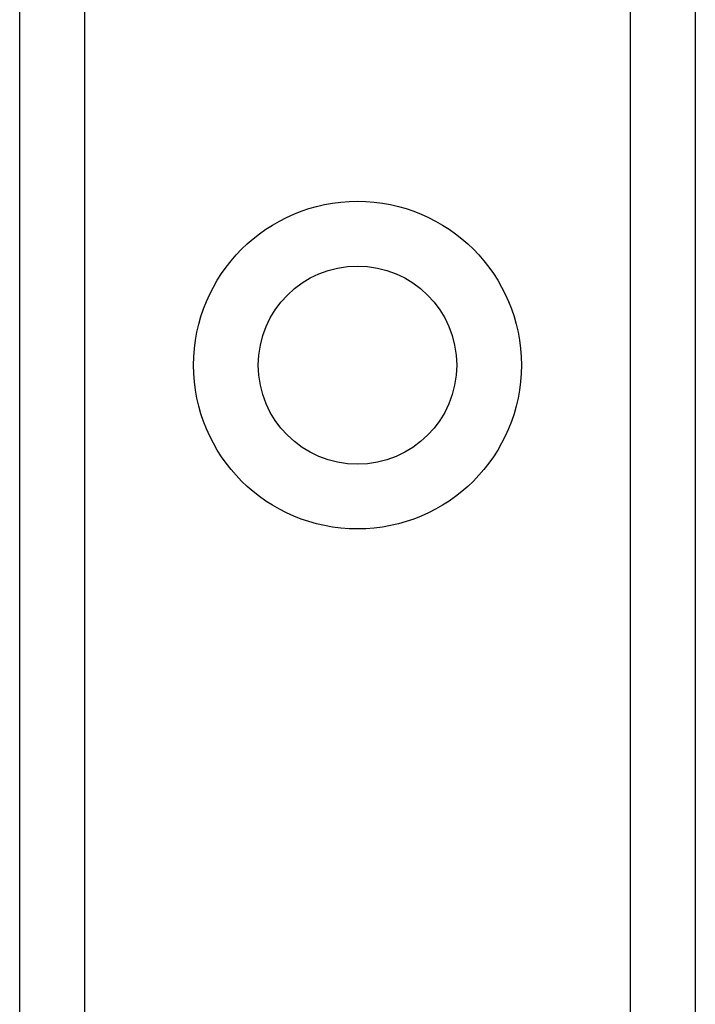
# Model space of a CAD drawing. Header units: inches. Extents: x 5 to 143, y 9 to 75.
# Tile 25 of 84: x 32.871 to 33.433, y 28.94 to 29.759. Entities that reach past the tile are written whole.
import ezdxf

# ---------------------------------------------------------------- set-up
doc = ezdxf.new("R2010")
doc.units = ezdxf.units.IN
doc.header["$MEASUREMENT"] = 0
doc.layers.add('Visible Edges(ANSI)', color=7, linetype='Continuous', lineweight=25)
doc.layers.add('Visible Tangent Edges(ANSI)', color=7, linetype='Continuous', lineweight=25)

msp = doc.modelspace()

# ---------------------------------------------------------------- linework, layer by layer
at = {"layer": 'Visible Edges(ANSI)'}
for p, q in [((32.8715, 28.12018), (32.8715, 55.42898)), ((33.4335, 55.42898), (33.4335, 28.12018))]:
    msp.add_line(p, q, dxfattribs=at)
msp.add_circle((33.1525, 29.47143), 0.0825, dxfattribs=at)
at = {"layer": 'Visible Tangent Edges(ANSI)'}
for p, q in [((32.92535, 55.42898), (32.92535, 28.12018)), ((33.37965, 28.12018), (33.37965, 55.42898))]:
    msp.add_line(p, q, dxfattribs=at)
msp.add_circle((33.1525, 29.47143), 0.13635, dxfattribs=at)

doc.saveas('drawing.dxf')
